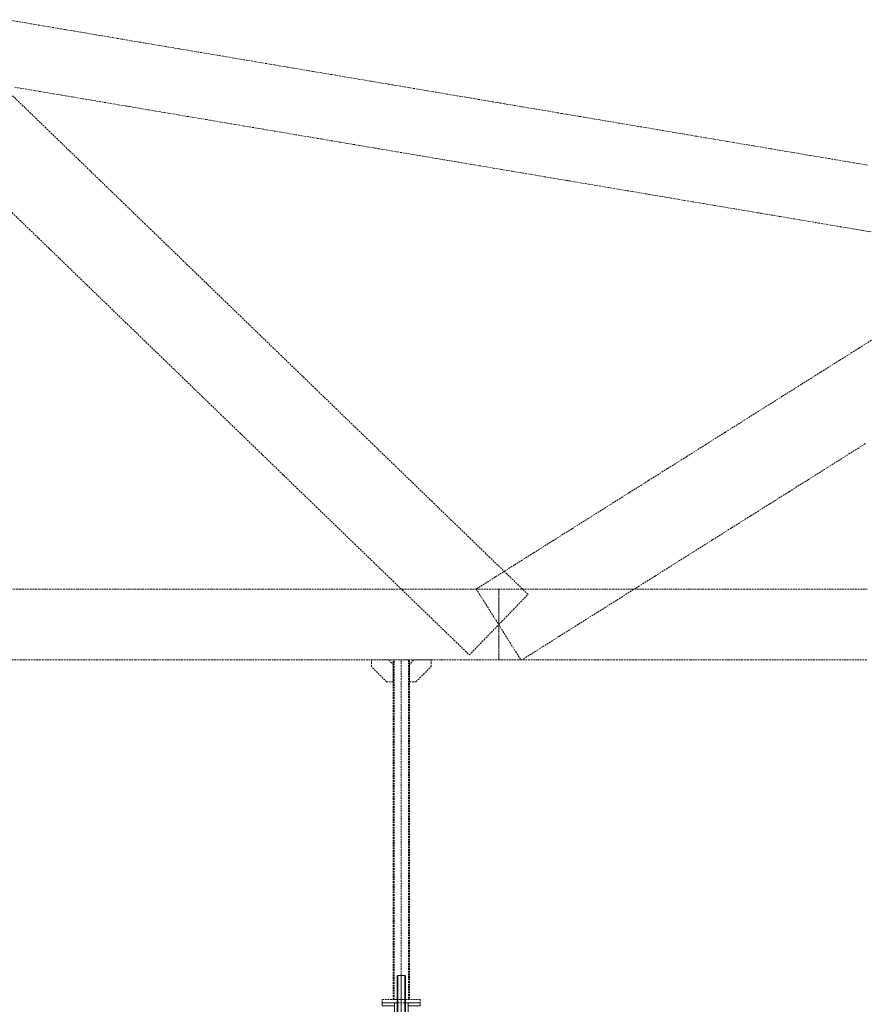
# Model space of a CAD drawing. Header units: millimetres. Extents: x -176817 to 571382, y -58489 to 156123.
# Tile 239 of 256: x 165901 to 169005, y 107592 to 111213. Entities that reach past the tile are written whole.
import ezdxf

# ---------------------------------------------------------------- set-up
doc = ezdxf.new("R2010")
doc.units = ezdxf.units.MM
doc.header["$LTSCALE"] = 0.2
for name, pattern in [('AM_ISO08W050', [18, 12, -1.5, 3, -1.5]), ('AM_ISO08W050x2', [9, 6, -0.75, 1.5, -0.75]), ('HIDDEN', [9.525, 6.35, -3.175])]:
    doc.linetypes.add(name, pattern=pattern)
doc.layers.get('Defpoints').update_dxf_attribs({"lineweight": 13})
for name, color, linetype, lineweight in [('-AAA Podkład', 252, 'Continuous', 13), ('AM_0N', 7, 'Continuous', 13), ('AM_7N', 4, 'AM_ISO08W050', 13)]:
    doc.layers.add(name, color=color, linetype=linetype, lineweight=lineweight)
doc.styles.get("Standard").update_dxf_attribs({"font": 'arial.ttf'})
doc.dimstyles.new('STANDARD-100', dxfattribs={"dimscale": 100, "dimtxt": 2, "dimasz": 2, "dimexe": 0, "dimexo": 0, "dimgap": 0.6, "dimtad": 1, "dimdec": 0, "dimzin": 12, "dimdsep": 46, "dimtxsty": 'Standard', "dimcen": 1, "dimclrd": 256, "dimclre": 256, "dimclrt": 2, "dimadec": 0, "dimazin": 0, "dimtfac": 1, "dimtdec": 0, "dimtmove": 0, "dimatfit": 3, "dimfxl": 0, "dimtolj": 1, "dimtzin": 0, "dimarcsym": 0})

# ---------------------------------------------------------------- blocks, each defined once
blk = doc.blocks.new('*D796')
at = {"layer": '-AAA Podkład', "linetype": 'HIDDEN', "lineweight": -2, "ltscale": 5, "transparency": 16777216}
for p, q in [((164510.9, 108225.2), (164510.9, 105572)), ((167302.9, 107120.3), (167302.9, 105572)), ((167102.9, 105572), (164710.9, 105572))]:
    blk.add_line(p, q, dxfattribs=at)
at = {"layer": '-AAA Podkład', "linetype": 'HIDDEN', "ltscale": 5, "transparency": 16777216}
for points in [[(164710.9, 105605.3), (164710.9, 105538.7), (164510.9, 105572)], [(167102.9, 105605.3), (167102.9, 105538.7), (167302.9, 105572)]]:
    blk.add_solid(points, dxfattribs=at)
at = {"layer": 'Defpoints', "color": 0, "linetype": 'HIDDEN', "ltscale": 5, "transparency": 16777216}
for p in [(164510.9, 108225.2), (167302.9, 107120.3, 0), (164510.9, 105572)]:
    blk.add_point(p, dxfattribs=at)
at = {"layer": '-AAA Podkład', "color": 2, "linetype": 'HIDDEN', "ltscale": 5, "transparency": 16777216, "insert": (165906.9, 105734.1), "char_height": 200, "attachment_point": 5}
blk.add_mtext('\\A1;2792', dxfattribs=at)
blk = doc.blocks.new('*U1083')
at = {"layer": 'AM_0N'}
for p, q in [((-28, 230.6), (28, 230.6)), ((-28, 226.6), (-28, 230.6)), ((28, 226.6), (-28, 226.6)), ((28, 230.6), (28, 226.6))]:
    blk.add_line(p, q, dxfattribs=at)
at = {"layer": 'AM_7N', "linetype": 'AM_ISO08W050x2'}
blk.add_line((0, 233.6), (0, 223.6), dxfattribs=at)
blk = doc.blocks.new('*U1084')
at = {"layer": 'AM_0N'}
for p, q in [((33.8, 222.6), (-33, 222.6)), ((29.3, 219.8), (-30.7, 209)), ((-29.7, 215.9), (30.3, 219.9)), ((30, 219.9), (30.3, 219.9)), ((-30.7, 201.1), (7.4, 194.3)), ((29.3, 198.2), (-30.7, 187.4)), ((-2.7, 214.1), (-30.3, 215.9)), ((-29.3, 201.1), (30.7, 211.9)), ((-29.3, 179.5), (30.7, 190.3)), ((30.7, 198.2), (-7.4, 205.1)), ((30.7, 176.6), (-7.4, 183.5)), ((-30.7, 179.5), (7.4, 172.7)), ((29.3, 176.6), (-30.7, 165.8)), ((-30.7, 157.9), (7.4, 151.1)), ((29.3, 155), (-30.7, 144.2)), ((-29.3, 157.9), (30.7, 168.7)), ((-29.3, 136.3), (30.7, 147.1)), ((30.7, 155), (-7.4, 161.9)), ((-33.8, 112), (33, 112)), ((-30.7, 136.3), (7.4, 129.5)), ((29.3, 133.4), (-30.7, 122.6)), ((29.7, 118.7), (-30.3, 114.7)), ((-30, 114.7), (-30.3, 114.7)), ((-29.3, 114.7), (30.7, 125.5)), ((30.7, 133.4), (-7.4, 140.3)), ((2.7, 120.5), (30.3, 118.7))]:
    blk.add_line(p, q, dxfattribs=at)
for centre, start, end in [((-30, 219.9), 138.0181, 273.8226), ((30, 215.9), 280.2034, 100.2034), ((30, 223.9), 273.8226, 340.5288), ((-30, 205.1), 100.2034, 280.2034), ((-30, 183.5), 100.2034, 280.2034), ((30, 194.3), 280.2034, 100.2034), ((-30, 161.9), 100.2034, 280.2034), ((30, 172.7), 280.2034, 100.2034), ((30, 151.1), 280.2034, 100.2034), ((-30, 140.3), 100.2034, 280.2034), ((-30, 118.7), 100.2034, 280.2034), ((-30, 110.7), 93.8226, 160.5288), ((30, 129.5), 280.2034, 100.2034), ((30, 114.7), 318.0181, 93.8226)]:
    blk.add_arc(centre, 4, start, end, dxfattribs=at)
at = {"layer": 'AM_7N', "linetype": 'AM_ISO08W050x2'}
for p, q in [((-30, 109), (-30, 225.6)), ((0, 109), (0, 225.6)), ((30, 109), (30, 225.6))]:
    blk.add_line(p, q, dxfattribs=at)
blk = doc.blocks.new('*U1085')
at = {"layer": 'AM_0N'}
for p, q in [((-28, 82), (28, 82)), ((-28, 78), (-28, 82)), ((28, 78), (-28, 78)), ((28, 82), (28, 78))]:
    blk.add_line(p, q, dxfattribs=at)
at = {"layer": 'AM_7N', "linetype": 'AM_ISO08W050x2'}
blk.add_line((0, 85), (0, 75), dxfattribs=at)
blk = doc.blocks.new('*U1086')
at = {"layer": 'AM_0N'}
for p, q in [((-26.6, 242.6), (-21.4, 245.6)), ((-26.6, 242.6), (-26.6, 233.6)), ((-26.6, 233.6), (-21.4, 230.6)), ((21.3, 245.6), (-21.4, 245.6)), ((21.3, 230.6), (-21.4, 230.6)), ((-13.3, 242.6), (-13.3, 233.6)), ((13.3, 242.6), (13.3, 233.6)), ((26.6, 242.6), (21.3, 245.6)), ((26.6, 233.6), (21.3, 230.6)), ((26.6, 242.6), (26.6, 233.6))]:
    blk.add_line(p, q, dxfattribs=at)
for centre, radius, start, end in [((-19.9, 232.9), 11.7, 55.5615, 115.5615), ((-19.9, 243.3), 11.7, 244.4385, 304.4385), ((0, 200.7), 43.9, 72.383, 107.617), ((0, 275.4), 43.9, 252.383, 287.617), ((19.9, 232.9), 11.7, 64.4385, 124.4385), ((19.9, 243.3), 11.7, 235.5615, 295.5615)]:
    blk.add_arc(centre, radius, start, end, dxfattribs=at)
at = {"layer": 'AM_7N', "linetype": 'AM_ISO08W050x2'}
blk.add_line((0, 248.6), (0, 227.6), dxfattribs=at)
blk = doc.blocks.new('A$C09B41FFC')
at = {"layer": '-AAA Podkład', "color": 7}
for p, q in [((-13, 500), (-13, 284.6)), ((0, 500), (0, 70)), ((13, 500), (13, 284.6)), ((-13, 264.6), (-13, 214.6)), ((13, 264.6), (13, 214.6)), ((-16, 222.6), (-16, 226.6)), ((-15, 222.6), (15, 222.6)), ((16, 222.6), (16, 226.6)), ((-15, 214.6), (15, 214.6)), ((-16.2, 172.6), (-15, 172.6)), ((-15.2, 171.6), (-15, 171.6)), ((15, 172.6), (16.2, 172.6)), ((15, 171.6), (15.2, 171.6)), ((-16.2, 82), (-15, 82)), ((-16.2, 82), (-15, 82)), ((-15.2, 83), (-15, 83)), ((16.2, 82, 0), (15, 82, 0)), ((21.2, 82), (20, 82))]:
    blk.add_line(p, q, dxfattribs=at)
for points in [[(15, 284.6), (15, 498), (13, 500), (-13, 500), (-15, 498), (-15, 284.6)], [(-15, 264.6), (-10.5, 264.6), (-10.5, 284.6), (-15, 284.6)], [(-15, 264.6), (-15, 72), (-13, 70), (13, 70), (15, 72), (15, 264.6)], [(15, 264.6), (10.5, 264.6), (10.5, 284.6), (15, 284.6)], [(-15, 226.6), (-38.1, 226.6), (-38.1, 222.6), (-15, 222.6)], [(-15, 222.6), (-38.1, 222.6), (-38.1, 207.6), (-15, 207.6)], [(15, 226.6), (38.1, 226.6), (38.1, 222.6), (15, 222.6)], [(15, 222.6), (38.1, 222.6), (38.1, 207.6), (15, 207.6)], [(-25, 112), (-41.2, 112), (-41.2, 98), (-25, 98)], [(25, 98), (41.3, 98), (41.3, 112), (25, 112)]]:
    blk.add_lwpolyline(points, dxfattribs=at)
at = {"layer": '-AAA Podkład', "color": 7, "elevation": 0}
for points in [[(-25, 400), (-70, 400), (-70, 388), (-25, 388)], [(25, 388), (70, 388), (70, 400), (25, 400)], [(-44.4, 12), (-44.4, 112), (-41.2, 112), (-41.2, 12)], [(44.5, 12), (44.5, 112), (41.3, 112), (41.3, 12)]]:
    blk.add_lwpolyline(points, dxfattribs=at)
for points in [[(-25, 340), (-25, 400), (-14.2, 400), (-13.2, 399), (-13.2, 341), (-14.2, 340)], [(25, 340), (25, 400), (14.2, 400), (13.2, 399), (13.2, 341), (14.2, 340)]]:
    blk.add_lwpolyline(points, close=True, dxfattribs=at)
at = {"layer": '-AAA Podkład', "color": 7}
for points in [[(-38.1, 207.6), (-35.2, 207.6), (-35.2, 222.6), (-38.1, 222.6)], [(38.1, 207.6), (35.2, 207.6), (35.2, 222.6), (38.1, 222.6)], [(-25, 172.6), (-25, 82), (-16.2, 82), (-15.2, 83), (-15.2, 171.6), (-16.2, 172.6)], [(25, 172.6), (25, 82), (16.2, 82), (15.2, 83), (15.2, 171.6), (16.2, 172.6)]]:
    blk.add_lwpolyline(points, close=True, dxfattribs=at)
blk.add_circle((-30, 118.7), 4, dxfattribs=at)
for points in [[(-25, 112), (-25, 113), (-26, 112)], [(25, 112), (25, 113), (26, 112)]]:
    blk.add_solid(points, dxfattribs=at)
for name in ['*U1084', '*U1083', '*U1086', '*U1085']:
    blk.add_blockref(name, (0, 0), dxfattribs=at)

msp = doc.modelspace()

# ---------------------------------------------------------------- linework, layer by layer
at = {"layer": '-AAA Podkład', "linetype": 'HIDDEN', "ltscale": 5}
msp.add_line((167302.9112, 108858.2408, 0), (167302.9112, 107609.9782, 0), dxfattribs=at)
for points in [[(169016.8509, 110678.1794), (168946.5384, 110690.0653), (168876.2259, 110701.9512), (168805.9134, 110713.8372), (168735.6009, 110725.7231), (168665.2884, 110737.609), (168594.9759, 110749.495), (168524.6634, 110761.3809), (168454.3509, 110773.2669), (168384.0384, 110785.1528), (168313.7259, 110797.0387), (168243.4134, 110808.9247), (168173.1009, 110820.8106), (168102.7884, 110832.6965), (168032.4759, 110844.5825), (167962.1634, 110856.4684), (167891.8509, 110868.3544), (167821.5384, 110880.2403), (167751.2259, 110892.1262), (167680.9134, 110904.0122), (167610.6009, 110915.8981), (167540.2884, 110927.784), (167469.9759, 110939.67), (167399.6634, 110951.5559), (167329.3509, 110963.4419), (167259.0384, 110975.3278), (167188.7259, 110987.2137), (167118.4134, 110999.0997), (167048.1009, 111010.9856), (166977.7884, 111022.8715), (166907.4759, 111034.7575), (166837.1634, 111046.6434), (166766.8509, 111058.5294), (166696.5384, 111070.4153), (166626.2259, 111082.3012), (166555.9134, 111094.1872), (166485.6009, 111106.0731), (166415.2884, 111117.959), (166344.9759, 111129.845), (166274.6634, 111141.7309), (166204.3509, 111153.6169), (166134.0384, 111165.5028), (166063.7259, 111177.3887), (165993.4134, 111189.2747), (165923.1009, 111201.1606), (165852.7884, 111213.0465)], [(165883.0978, 110964.5179), (165953.4103, 110952.632), (166023.7228, 110940.7461), (166094.0353, 110928.8601), (166164.3478, 110916.9742), (166234.6603, 110905.0883), (166304.9728, 110893.2023), (166375.2853, 110881.3164), (166445.5978, 110869.4304), (166515.9103, 110857.5445), (166586.2228, 110845.6586), (166656.5353, 110833.7726), (166726.8478, 110821.8867), (166797.1603, 110810.0008), (166867.4728, 110798.1148), (166937.7853, 110786.2289), (167008.0978, 110774.3429), (167078.4103, 110762.457), (167148.7228, 110750.5711), (167219.0353, 110738.6851), (167289.3478, 110726.7992), (167359.6603, 110714.9133), (167429.9728, 110703.0273), (167500.2853, 110691.1414), (167570.5978, 110679.2554), (167640.9103, 110667.3695), (167711.2228, 110655.4836), (167781.5353, 110643.5976), (167851.8478, 110631.7117), (167922.1603, 110619.8258), (167992.4728, 110607.9398), (168062.7853, 110596.0539), (168133.0978, 110584.1679), (168203.4103, 110572.282), (168273.7228, 110560.3961), (168344.0353, 110548.5101), (168414.3478, 110536.6242), (168484.6603, 110524.7383), (168554.9728, 110512.8523), (168625.2853, 110500.9664), (168695.5978, 110489.0804), (168765.9103, 110477.1945), (168836.2228, 110465.3086), (168906.5353, 110453.4226), (168976.8478, 110441.5367), (169047.1603, 110429.6508)], [(167553.1118, 108876.8669), (167607.0118, 108932.5539), (167660.9118, 108988.2408), (167714.8119, 109043.9278), (167768.7119, 109099.6148), (167698.3994, 109167.671), (167628.0869, 109235.7273), (167557.7744, 109303.7835), (167487.4619, 109371.8398), (167417.1494, 109439.896), (167346.8369, 109507.9523), (167276.5244, 109576.0085), (167206.2119, 109644.0648), (167135.8994, 109712.121), (167065.5869, 109780.1773), (166995.2744, 109848.2335), (166924.9619, 109916.2898), (166854.6494, 109984.346), (166784.3369, 110052.4023), (166714.0244, 110120.4585), (166643.7119, 110188.5148), (166573.3994, 110256.571), (166503.0869, 110324.6273), (166432.7744, 110392.6835), (166362.4619, 110460.7398), (166292.1494, 110528.796), (166221.8369, 110596.8523), (166151.5244, 110664.9085), (166081.2119, 110732.9648), (166010.8994, 110801.021), (165940.5869, 110869.0773), (165870.2744, 110937.1335)], [(165865.6118, 110510.2169), (165935.9243, 110442.1607), (166006.2368, 110374.1044), (166076.5493, 110306.0482), (166146.8618, 110237.9919), (166217.1743, 110169.9357), (166287.4868, 110101.8794), (166357.7993, 110033.8232), (166428.1118, 109965.7669), (166498.4243, 109897.7107), (166568.7368, 109829.6544), (166639.0493, 109761.5982), (166709.3618, 109693.5419), (166779.6743, 109625.4857), (166849.9868, 109557.4294), (166920.2993, 109489.3732), (166990.6118, 109421.3169), (167060.9243, 109353.2607), (167131.2368, 109285.2044), (167201.5493, 109217.1482), (167271.8618, 109149.0919), (167342.1743, 109081.0357), (167412.4868, 109012.9794), (167482.7993, 108944.9232), (167553.1118, 108876.8669)], [(169054.8702, 110049.3674), (168984.5577, 110005.083), (168914.2452, 109960.7987), (168843.9327, 109916.5143), (168773.6202, 109872.2299), (168703.3077, 109827.9455), (168632.9952, 109783.6612), (168562.6827, 109739.3768), (168492.3702, 109695.0924), (168422.0577, 109650.808), (168351.7452, 109606.5237), (168281.4327, 109562.2393), (168211.1202, 109517.9549), (168140.8077, 109473.6705), (168070.4952, 109429.3862), (168000.1827, 109385.1018), (167929.8702, 109340.8174), (167859.5577, 109296.533), (167789.2452, 109252.2487), (167718.9327, 109207.9643), (167648.6202, 109163.6799), (167578.3077, 109119.3955), (167619.6098, 109053.8182), (167660.9118, 108988.2408), (167702.2139, 108922.6635), (167743.516, 108857.0861), (167813.8285, 108901.3705), (167884.141, 108945.6549), (167954.4535, 108989.9393), (168024.766, 109034.2236), (168095.0785, 109078.508), (168165.391, 109122.7924), (168235.7035, 109167.0768), (168306.016, 109211.3611), (168376.3285, 109255.6455), (168446.641, 109299.9299), (168516.9535, 109344.2143), (168587.266, 109388.4986), (168657.5785, 109432.783), (168727.891, 109477.0674), (168798.2035, 109521.3518), (168868.516, 109565.6361), (168938.8285, 109609.9205), (169009.141, 109654.2049)], [(167660.9118, 108858.2408), (167660.9118, 108923.2408), (167660.9118, 108988.2408), (167660.9118, 109053.2408), (167660.9118, 109118.2408), (167590.5993, 109118.2408), (167520.2868, 109118.2408), (167449.9743, 109118.2408), (167379.6618, 109118.2408), (167309.3493, 109118.2408), (167239.0368, 109118.2408), (167168.7243, 109118.2408), (167098.4118, 109118.2408), (167028.0993, 109118.2408), (166957.7868, 109118.2408), (166887.4743, 109118.2408), (166817.1618, 109118.2408), (166746.8493, 109118.2408), (166676.5368, 109118.2408), (166606.2243, 109118.2408), (166535.9118, 109118.2408), (166465.5993, 109118.2408), (166395.2868, 109118.2408), (166324.9743, 109118.2408), (166254.6618, 109118.2408), (166184.3493, 109118.2408), (166114.0368, 109118.2408), (166043.7243, 109118.2408), (165973.4118, 109118.2408), (165903.0993, 109118.2408), (165832.7868, 109118.2408)], [(169015.5993, 109118.2408), (168645.2868, 109118.2408), (168574.9743, 109118.2408), (168504.6618, 109118.2408), (168434.3493, 109118.2408), (168364.0368, 109118.2408), (168293.7243, 109118.2408), (168223.4118, 109118.2408), (168153.0993, 109118.2408), (168082.7868, 109118.2408), (168012.4743, 109118.2408), (167942.1618, 109118.2408), (167871.8493, 109118.2408), (167801.5368, 109118.2408), (167731.2243, 109118.2408), (167660.9118, 109118.2408), (167660.9118, 109053.2408), (167660.9118, 108988.2408), (167660.9118, 108923.2408), (167660.9118, 108858.2408), (167731.2243, 108858.2408), (167801.5368, 108858.2408), (167871.8493, 108858.2408), (167942.1618, 108858.2408), (168012.4743, 108858.2408), (168082.7868, 108858.2408), (168153.0993, 108858.2408), (168223.4118, 108858.2408), (168293.7243, 108858.2408), (168364.0368, 108858.2408), (168434.3493, 108858.2408), (168504.6618, 108858.2408), (168574.9743, 108858.2408), (168645.2868, 108858.2408), (169015.5993, 108858.2408)], [(165832.7868, 108858.2408), (165903.0993, 108858.2408), (165973.4118, 108858.2408), (166043.7243, 108858.2408), (166114.0368, 108858.2408), (166184.3493, 108858.2408), (166254.6618, 108858.2408), (166324.9743, 108858.2408), (166395.2868, 108858.2408), (166465.5993, 108858.2408), (166535.9118, 108858.2408), (166606.2243, 108858.2408), (166676.5368, 108858.2408), (166746.8493, 108858.2408), (166817.1618, 108858.2408), (166887.4743, 108858.2408), (166957.7868, 108858.2408), (167028.0993, 108858.2408), (167098.4118, 108858.2408), (167163.7243, 108858.2408), (167234.0368, 108858.2408), (167309.3493, 108858.2408), (167384.6618, 108858.2408), (167449.9743, 108858.2408), (167520.2868, 108858.2408), (167590.5993, 108858.2408), (167660.9118, 108858.2408)]]:
    msp.add_lwpolyline(points, dxfattribs=at)
at = {"layer": '-AAA Podkład', "linetype": 'HIDDEN', "ltscale": 5, "elevation": 0}
for points in [[(167272.9112, 108778.2408), (167248.9112, 108778.2408), (167192.9112, 108834.2408), (167192.9112, 108858.2408), (167256.9112, 108858.2408), (167272.9112, 108842.2408)], [(167332.9112, 107609.9782), (167272.9112, 107609.9782), (167272.9112, 108858.2408), (167332.9112, 108858.2408)], [(167332.9112, 108778.2408), (167356.9112, 108778.2408), (167412.9112, 108834.2408), (167412.9112, 108858.2408), (167348.9112, 108858.2408), (167332.9112, 108842.2408)], [(167372.9112, 107597.9782), (167232.9112, 107597.9782), (167232.9112, 107609.9782), (167372.9112, 107609.9782)]]:
    msp.add_lwpolyline(points, close=True, dxfattribs=at)
for points in [[(167276.9112, 107609.9782), (167276.9112, 108858.2408)], [(167328.9112, 108858.2408), (167328.9112, 107609.9782)]]:
    msp.add_lwpolyline(points, dxfattribs=at)

# ---------------------------------------------------------------- block references
at = {"layer": '-AAA Podkład', "linetype": 'HIDDEN', "ltscale": 5}
msp.add_blockref('A$C09B41FFC', (167302.9112, 107197.9782, 0), dxfattribs=at)

# ---------------------------------------------------------------- dimensions: what is measured, and where the dimension line sits
dim = msp.add_linear_dim(base=(164510.9118, 105572.0009, 0), p1=(167302.9112, 107120.2663, 0), p2=(164510.9118, 108225.2408, 0), dimstyle='STANDARD-100', dxfattribs=at)
dim.commit()
dim.dimension.update_dxf_attribs({"geometry": '*D796', "text_midpoint": (165906.9115, 105734.1155, 0)})

doc.saveas('drawing.dxf')
